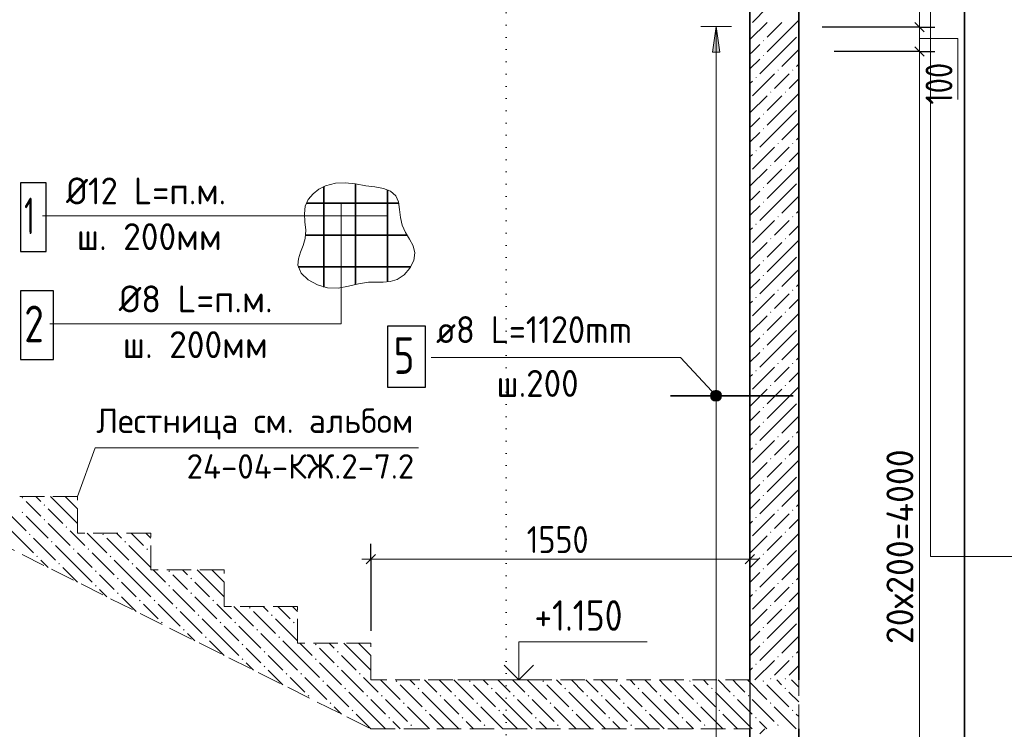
# Model space of a CAD drawing. Header units: millimetres. Extents: x 0 to 50400, y 0 to 35640.
# Tile 4 of 20: x 15330 to 24994, y 6207 to 13173. Entities that reach past the tile are written whole.
import ezdxf

# ---------------------------------------------------------------- set-up
doc = ezdxf.new("R2010")
doc.units = ezdxf.units.MM
for name, pattern in [('______2', [324, 240, -84]), ('______5', [1320, 960, -120, 120, -120]), ('______9', [120, 0, -120])]:
    doc.linetypes.add(name, pattern=pattern)
for name, color, linetype, lineweight in [('Standard', 7, 'Continuous', 25), ('Высотные отметки', 7, 'Continuous', 25), ('ЖБ Лестница', 52, 'Continuous', 25), ('ЖБ Стена верхний уровень', 7, 'Continuous', 35), ('Общий02', 7, 'Continuous', 18), ('Позиционная метка линия выноска', 7, 'Continuous', 13), ('Позиционная метка номер позиции', 7, 'Continuous', 13), ('Сечения символ', 7, 'Continuous', 25)]:
    doc.layers.add(name, color=color, linetype=linetype, lineweight=lineweight)
doc.layers.add('Оси', color=7, linetype='______5', true_color=0x656565)
doc.layers.add('Стена ДОП П-обр. неравн', color=7, linetype='Continuous', true_color=0xa0a0a0)
doc.layers.add('Размерная выноска', color=7, linetype='Continuous')
doc.styles.add('ISOCPEUR', font='txt')

msp = doc.modelspace()

# ---------------------------------------------------------------- hatches: boundary and pattern name
at = {"layer": 'ЖБ Лестница', "linetype": 'Continuous', "lineweight": 18, "transparency": 33554687}
for points in [[(15348.6, 8480.4), (15356.4, 8488.2), (15364.2, 8480.4), (15356.4, 8472.6)], [(15564.6, 8408.4), (15572.4, 8416.2), (15580.2, 8408.4), (15572.4, 8400.6)], [(15348.6, 8336.4), (15356.4, 8344.2), (15364.2, 8336.4), (15356.4, 8328.6)], [(15564.6, 8264.4), (15572.4, 8272.2), (15580.2, 8264.4), (15572.4, 8256.6)], [(15420.6, 8120.4), (15428.4, 8128.2), (15436.2, 8120.4), (15428.4, 8112.6)], [(15780.6, 8192.4), (15788.4, 8200.2), (15796.2, 8192.4), (15788.4, 8184.6)], [(16140.6, 8120.4), (16148.4, 8128.2), (16156.2, 8120.4), (16148.4, 8112.6)], [(15636.6, 8048.4), (15644.4, 8056.2), (15652.2, 8048.4), (15644.4, 8040.6)], [(16356.6, 8048.4), (16364.4, 8056.2), (16372.2, 8048.4), (16364.4, 8040.6)], [(15852.6, 7976.4), (15860.4, 7984.2), (15868.2, 7976.4), (15860.4, 7968.6)], [(15996.6, 7976.4), (16004.4, 7984.2), (16012.2, 7976.4), (16004.4, 7968.6)], [(16572.6, 7976.4), (16580.4, 7984.2), (16588.2, 7976.4), (16580.4, 7968.6)], [(15492.6, 7904.4), (15500.4, 7912.2), (15508.2, 7904.4), (15500.4, 7896.6)], [(15708.6, 7832.4), (15716.4, 7840.2), (15724.2, 7832.4), (15716.4, 7824.6)], [(16212.6, 7904.4), (16220.4, 7912.2), (16228.2, 7904.4), (16220.4, 7896.6)], [(16428.6, 7832.4), (16436.4, 7840.2), (16444.2, 7832.4), (16436.4, 7824.6)], [(16068.6, 7760.4), (16076.4, 7768.2), (16084.2, 7760.4), (16076.4, 7752.6)], [(16788.6, 7760.4), (16796.4, 7768.2), (16804.2, 7760.4), (16796.4, 7752.6)], [(16284.6, 7688.4), (16292.4, 7696.2), (16300.2, 7688.4), (16292.4, 7680.6)], [(17004.6, 7688.4), (17012.4, 7696.2), (17020.2, 7688.4), (17012.4, 7680.6)], [(16068.6, 7616.4), (16076.4, 7624.2), (16084.2, 7616.4), (16076.4, 7608.6)], [(16284.6, 7544.4), (16292.4, 7552.2), (16300.2, 7544.4), (16292.4, 7536.6)], [(16788.6, 7616.4), (16796.4, 7624.2), (16804.2, 7616.4), (16796.4, 7608.6)], [(17004.6, 7544.4), (17012.4, 7552.2), (17020.2, 7544.4), (17012.4, 7536.6)], [(16500.6, 7472.4), (16508.4, 7480.2), (16516.2, 7472.4), (16508.4, 7464.6)], [(16644.6, 7472.4), (16652.4, 7480.2), (16660.2, 7472.4), (16652.4, 7464.6)], [(17220.6, 7472.4), (17228.4, 7480.2), (17236.2, 7472.4), (17228.4, 7464.6)], [(16860.6, 7400.4), (16868.4, 7408.2), (16876.2, 7400.4), (16868.4, 7392.6)], [(17580.6, 7400.4), (17588.4, 7408.2), (17596.2, 7400.4), (17588.4, 7392.6)], [(16716.6, 7256.4), (16724.4, 7264.2), (16732.2, 7256.4), (16724.4, 7248.6)], [(17076.6, 7328.4), (17084.4, 7336.2), (17092.2, 7328.4), (17084.4, 7320.6)], [(17292.6, 7256.4), (17300.4, 7264.2), (17308.2, 7256.4), (17300.4, 7248.6)], [(17436.6, 7256.4), (17444.4, 7264.2), (17452.2, 7256.4), (17444.4, 7248.6)], [(17796.6, 7328.4), (17804.4, 7336.2), (17812.2, 7328.4), (17804.4, 7320.6)], [(18012.6, 7256.4), (18020.4, 7264.2), (18028.2, 7256.4), (18020.4, 7248.6)], [(16932.6, 7184.4), (16940.4, 7192.2), (16948.2, 7184.4), (16940.4, 7176.6)], [(17652.6, 7184.4), (17660.4, 7192.2), (17668.2, 7184.4), (17660.4, 7176.6)], [(17148.6, 7112.4), (17156.4, 7120.2), (17164.2, 7112.4), (17156.4, 7104.6)], [(17868.6, 7112.4), (17876.4, 7120.2), (17884.2, 7112.4), (17876.4, 7104.6)], [(17508.6, 7040.4), (17516.4, 7048.2), (17524.2, 7040.4), (17516.4, 7032.6)], [(17724.6, 6968.4), (17732.4, 6976.2), (17740.2, 6968.4), (17732.4, 6960.6)], [(18228.6, 7040.4), (18236.4, 7048.2), (18244.2, 7040.4), (18236.4, 7032.6)], [(18444.6, 6968.4), (18452.4, 6976.2), (18460.2, 6968.4), (18452.4, 6960.6)], [(17508.6, 6896.4), (17516.4, 6904.2), (17524.2, 6896.4), (17516.4, 6888.6)], [(18228.6, 6896.4), (18236.4, 6904.2), (18244.2, 6896.4), (18236.4, 6888.6)], [(17724.6, 6824.4), (17732.4, 6832.2), (17740.2, 6824.4), (17732.4, 6816.6)], [(18444.6, 6824.4), (18452.4, 6832.2), (18460.2, 6824.4), (18452.4, 6816.6)], [(17940.6, 6752.4), (17948.4, 6760.2), (17956.2, 6752.4), (17948.4, 6744.6)], [(18084.6, 6752.4), (18092.4, 6760.2), (18100.2, 6752.4), (18092.4, 6744.6)], [(18300.6, 6680.4), (18308.4, 6688.2), (18316.2, 6680.4), (18308.4, 6672.6)], [(18660.6, 6752.4), (18668.4, 6760.2), (18676.2, 6752.4), (18668.4, 6744.6)], [(19020.6, 6680.4), (19028.4, 6688.2), (19036.2, 6680.4), (19028.4, 6672.6)], [(19740.6, 6680.4), (19748.4, 6688.2), (19756.2, 6680.4), (19748.4, 6672.6)], [(20460.6, 6680.4), (20468.4, 6688.2), (20476.2, 6680.4), (20468.4, 6672.6)], [(21180.6, 6680.4), (21188.4, 6688.2), (21196.2, 6680.4), (21188.4, 6672.6)], [(21900.6, 6680.4), (21908.4, 6688.2), (21916.2, 6680.4), (21908.4, 6672.6)], [(22620.6, 6680.4), (22628.4, 6688.2), (22636.2, 6680.4), (22628.4, 6672.6)], [(18516.6, 6608.4), (18524.4, 6616.2), (18532.2, 6608.4), (18524.4, 6600.6)], [(19236.6, 6608.4), (19244.4, 6616.2), (19252.2, 6608.4), (19244.4, 6600.6)], [(19956.6, 6608.4), (19964.4, 6616.2), (19972.2, 6608.4), (19964.4, 6600.6)], [(20676.6, 6608.4), (20684.4, 6616.2), (20692.2, 6608.4), (20684.4, 6600.6)], [(21396.6, 6608.4), (21404.4, 6616.2), (21412.2, 6608.4), (21404.4, 6600.6)], [(22116.6, 6608.4), (22124.4, 6616.2), (22132.2, 6608.4), (22124.4, 6600.6)], [(22836.6, 6608.4), (22844.4, 6616.2), (22852.2, 6608.4), (22844.4, 6600.6)], [(18156.6, 6536.4), (18164.4, 6544.2), (18172.2, 6536.4), (18164.4, 6528.6)], [(18732.6, 6536.4), (18740.4, 6544.2), (18748.2, 6536.4), (18740.4, 6528.6)], [(18876.6, 6536.4), (18884.4, 6544.2), (18892.2, 6536.4), (18884.4, 6528.6)], [(19452.6, 6536.4), (19460.4, 6544.2), (19468.2, 6536.4), (19460.4, 6528.6)], [(19596.6, 6536.4), (19604.4, 6544.2), (19612.2, 6536.4), (19604.4, 6528.6)], [(20172.6, 6536.4), (20180.4, 6544.2), (20188.2, 6536.4), (20180.4, 6528.6)], [(20316.6, 6536.4), (20324.4, 6544.2), (20332.2, 6536.4), (20324.4, 6528.6)], [(20892.6, 6536.4), (20900.4, 6544.2), (20908.2, 6536.4), (20900.4, 6528.6)], [(21036.6, 6536.4), (21044.4, 6544.2), (21052.2, 6536.4), (21044.4, 6528.6)], [(21612.6, 6536.4), (21620.4, 6544.2), (21628.2, 6536.4), (21620.4, 6528.6)], [(21756.6, 6536.4), (21764.4, 6544.2), (21772.2, 6536.4), (21764.4, 6528.6)], [(22332.6, 6536.4), (22340.4, 6544.2), (22348.2, 6536.4), (22340.4, 6528.6)], [(22476.6, 6536.4), (22484.4, 6544.2), (22492.2, 6536.4), (22484.4, 6528.6)], [(18372.6, 6464.4), (18380.4, 6472.2), (18388.2, 6464.4), (18380.4, 6456.6)], [(18588.6, 6392.4), (18596.4, 6400.2), (18604.2, 6392.4), (18596.4, 6384.6)], [(19092.6, 6464.4), (19100.4, 6472.2), (19108.2, 6464.4), (19100.4, 6456.6)], [(19308.6, 6392.4), (19316.4, 6400.2), (19324.2, 6392.4), (19316.4, 6384.6)], [(19812.6, 6464.4), (19820.4, 6472.2), (19828.2, 6464.4), (19820.4, 6456.6)], [(20028.6, 6392.4), (20036.4, 6400.2), (20044.2, 6392.4), (20036.4, 6384.6)], [(20532.6, 6464.4), (20540.4, 6472.2), (20548.2, 6464.4), (20540.4, 6456.6)], [(20748.6, 6392.4), (20756.4, 6400.2), (20764.2, 6392.4), (20756.4, 6384.6)], [(21252.6, 6464.4), (21260.4, 6472.2), (21268.2, 6464.4), (21260.4, 6456.6)], [(21468.6, 6392.4), (21476.4, 6400.2), (21484.2, 6392.4), (21476.4, 6384.6)], [(21972.6, 6464.4), (21980.4, 6472.2), (21988.2, 6464.4), (21980.4, 6456.6)], [(22188.6, 6392.4), (22196.4, 6400.2), (22204.2, 6392.4), (22196.4, 6384.6)], [(22692.6, 6464.4), (22700.4, 6472.2), (22708.2, 6464.4), (22700.4, 6456.6)], [(22908.6, 6392.4), (22916.4, 6400.2), (22924.2, 6392.4), (22916.4, 6384.6)], [(18948.6, 6320.4), (18956.4, 6328.2), (18964.2, 6320.4), (18956.4, 6312.6)], [(19668.6, 6320.4), (19676.4, 6328.2), (19684.2, 6320.4), (19676.4, 6312.6)], [(20388.6, 6320.4), (20396.4, 6328.2), (20404.2, 6320.4), (20396.4, 6312.6)], [(21108.6, 6320.4), (21116.4, 6328.2), (21124.2, 6320.4), (21116.4, 6312.6)], [(21828.6, 6320.4), (21836.4, 6328.2), (21844.2, 6320.4), (21836.4, 6312.6)], [(22548.6, 6320.4), (22556.4, 6328.2), (22564.2, 6320.4), (22556.4, 6312.6)], [(19164.6, 6248.4), (19172.4, 6256.2), (19180.2, 6248.4), (19172.4, 6240.6)], [(19884.6, 6248.4), (19892.4, 6256.2), (19900.2, 6248.4), (19892.4, 6240.6)], [(20604.6, 6248.4), (20612.4, 6256.2), (20620.2, 6248.4), (20612.4, 6240.6)], [(21324.6, 6248.4), (21332.4, 6256.2), (21340.2, 6248.4), (21332.4, 6240.6)], [(22044.6, 6248.4), (22052.4, 6256.2), (22060.2, 6248.4), (22052.4, 6240.6)], [(22764.6, 6248.4), (22772.4, 6256.2), (22780.2, 6248.4), (22772.4, 6240.6)]]:
    msp.add_hatch(color=7, dxfattribs=at).paths.add_polyline_path(points, flags=16)
at = {"layer": 'ЖБ Стена верхний уровень', "linetype": 'Continuous', "lineweight": 18, "transparency": 33554687}
for points in [[(22623.4, 12966.8), (22629.4, 12972.8), (22635.4, 12966.8), (22629.4, 12960.8)], [(22623.4, 12822.8), (22629.4, 12828.8), (22635.4, 12822.8), (22629.4, 12816.8)], [(22767.4, 12678.8), (22773.4, 12684.8), (22779.4, 12678.8), (22773.4, 12672.8)], [(22911.4, 12678.8), (22917.4, 12684.8), (22923.4, 12678.8), (22917.4, 12672.8)], [(22551.4, 12606.8), (22557.4, 12612.8), (22563.4, 12606.8), (22557.4, 12600.8)], [(22695.4, 12462.8), (22701.4, 12468.8), (22707.4, 12462.8), (22701.4, 12456.8)], [(22839.4, 12462.8), (22845.4, 12468.8), (22851.4, 12462.8), (22845.4, 12456.8)], [(22623.4, 12246.8), (22629.4, 12252.8), (22635.4, 12246.8), (22629.4, 12240.8)], [(22623.4, 12102.8), (22629.4, 12108.8), (22635.4, 12102.8), (22629.4, 12096.8)], [(22551.4, 11886.8), (22557.4, 11892.8), (22563.4, 11886.8), (22557.4, 11880.8)], [(22767.4, 11958.8), (22773.4, 11964.8), (22779.4, 11958.8), (22773.4, 11952.8)], [(22911.4, 11958.8), (22917.4, 11964.8), (22923.4, 11958.8), (22917.4, 11952.8)], [(22695.4, 11742.8), (22701.4, 11748.8), (22707.4, 11742.8), (22701.4, 11736.8)], [(22839.4, 11742.8), (22845.4, 11748.8), (22851.4, 11742.8), (22845.4, 11736.8)], [(22623.4, 11526.8), (22629.4, 11532.8), (22635.4, 11526.8), (22629.4, 11520.8)], [(22623.4, 11382.8), (22629.4, 11388.8), (22635.4, 11382.8), (22629.4, 11376.8)], [(22767.4, 11238.8), (22773.4, 11244.8), (22779.4, 11238.8), (22773.4, 11232.8)], [(22911.4, 11238.8), (22917.4, 11244.8), (22923.4, 11238.8), (22917.4, 11232.8)], [(22551.4, 11166.8), (22557.4, 11172.8), (22563.4, 11166.8), (22557.4, 11160.8)], [(22695.4, 11022.8), (22701.4, 11028.8), (22707.4, 11022.8), (22701.4, 11016.8)], [(22839.4, 11022.8), (22845.4, 11028.8), (22851.4, 11022.8), (22845.4, 11016.8)], [(22623.4, 10806.8), (22629.4, 10812.8), (22635.4, 10806.8), (22629.4, 10800.8)], [(22623.4, 10662.8), (22629.4, 10668.8), (22635.4, 10662.8), (22629.4, 10656.8)], [(22551.4, 10446.8), (22557.4, 10452.8), (22563.4, 10446.8), (22557.4, 10440.8)], [(22767.4, 10518.8), (22773.4, 10524.8), (22779.4, 10518.8), (22773.4, 10512.8)], [(22911.4, 10518.8), (22917.4, 10524.8), (22923.4, 10518.8), (22917.4, 10512.8)], [(22695.4, 10302.8), (22701.4, 10308.8), (22707.4, 10302.8), (22701.4, 10296.8)], [(22839.4, 10302.8), (22845.4, 10308.8), (22851.4, 10302.8), (22845.4, 10296.8)], [(22623.4, 10086.8), (22629.4, 10092.8), (22635.4, 10086.8), (22629.4, 10080.8)], [(22623.4, 9942.8), (22629.4, 9948.8), (22635.4, 9942.8), (22629.4, 9936.8)], [(22767.4, 9798.8), (22773.4, 9804.8), (22779.4, 9798.8), (22773.4, 9792.8)], [(22911.4, 9798.8), (22917.4, 9804.8), (22923.4, 9798.8), (22917.4, 9792.8)], [(22551.4, 9726.8), (22557.4, 9732.8), (22563.4, 9726.8), (22557.4, 9720.8)], [(22695.4, 9582.8), (22701.4, 9588.8), (22707.4, 9582.8), (22701.4, 9576.8)], [(22839.4, 9582.8), (22845.4, 9588.8), (22851.4, 9582.8), (22845.4, 9576.8)], [(22623.4, 9366.8), (22629.4, 9372.8), (22635.4, 9366.8), (22629.4, 9360.8)], [(22623.4, 9222.8), (22629.4, 9228.8), (22635.4, 9222.8), (22629.4, 9216.8)], [(22551.4, 9006.8), (22557.4, 9012.8), (22563.4, 9006.8), (22557.4, 9000.8)], [(22767.4, 9078.8), (22773.4, 9084.8), (22779.4, 9078.8), (22773.4, 9072.8)], [(22911.4, 9078.8), (22917.4, 9084.8), (22923.4, 9078.8), (22917.4, 9072.8)], [(22695.4, 8862.8), (22701.4, 8868.8), (22707.4, 8862.8), (22701.4, 8856.8)], [(22839.4, 8862.8), (22845.4, 8868.8), (22851.4, 8862.8), (22845.4, 8856.8)], [(22623.4, 8646.8), (22629.4, 8652.8), (22635.4, 8646.8), (22629.4, 8640.8)], [(22623.4, 8502.8), (22629.4, 8508.8), (22635.4, 8502.8), (22629.4, 8496.8)], [(22767.4, 8358.8), (22773.4, 8364.8), (22779.4, 8358.8), (22773.4, 8352.8)], [(22911.4, 8358.8), (22917.4, 8364.8), (22923.4, 8358.8), (22917.4, 8352.8)], [(22551.4, 8286.8), (22557.4, 8292.8), (22563.4, 8286.8), (22557.4, 8280.8)], [(22695.4, 8142.8), (22701.4, 8148.8), (22707.4, 8142.8), (22701.4, 8136.8)], [(22839.4, 8142.8), (22845.4, 8148.8), (22851.4, 8142.8), (22845.4, 8136.8)], [(22623.4, 7926.8), (22629.4, 7932.8), (22635.4, 7926.8), (22629.4, 7920.8)], [(22623.4, 7782.8), (22629.4, 7788.8), (22635.4, 7782.8), (22629.4, 7776.8)], [(22767.4, 7638.8), (22773.4, 7644.8), (22779.4, 7638.8), (22773.4, 7632.8)], [(22911.4, 7638.8), (22917.4, 7644.8), (22923.4, 7638.8), (22917.4, 7632.8)], [(22551.4, 7566.8), (22557.4, 7572.8), (22563.4, 7566.8), (22557.4, 7560.8)], [(22695.4, 7422.8), (22701.4, 7428.8), (22707.4, 7422.8), (22701.4, 7416.8)], [(22839.4, 7422.8), (22845.4, 7428.8), (22851.4, 7422.8), (22845.4, 7416.8)], [(22623.4, 7206.8), (22629.4, 7212.8), (22635.4, 7206.8), (22629.4, 7200.8)], [(22623.4, 7062.8), (22629.4, 7068.8), (22635.4, 7062.8), (22629.4, 7056.8)], [(22767.4, 6918.8), (22773.4, 6924.8), (22779.4, 6918.8), (22773.4, 6912.8)], [(22911.4, 6918.8), (22917.4, 6924.8), (22923.4, 6918.8), (22917.4, 6912.8)], [(22551.4, 6846.8), (22557.4, 6852.8), (22563.4, 6846.8), (22557.4, 6840.8)], [(22695.4, 6702.8), (22701.4, 6708.8), (22707.4, 6702.8), (22701.4, 6696.8)], [(22839.4, 6702.8), (22845.4, 6708.8), (22851.4, 6702.8), (22845.4, 6696.8)]]:
    msp.add_hatch(color=7, dxfattribs=at).paths.add_polyline_path(points, flags=16)
at = {"layer": 'Общий02', "linetype": 'Continuous', "lineweight": 13, "transparency": 33554687}
msp.add_hatch(color=7, dxfattribs=at).paths.add_polyline_path([(22129, 12853.2), (22165, 13105.2), (22201, 12853.2)], flags=16)
at = {"layer": 'Позиционная метка линия выноска', "linetype": 'Continuous', "lineweight": 13, "transparency": 33554687}
for points in [[(22153.2, 9533.6), (22113.6, 9496.9), (22112.6, 9469.5)], [(22153.2, 9533.6), (22112.6, 9469.5), (22180.7, 9532.6)], [(22180.7, 9532.6), (22112.6, 9469.5), (22125.4, 9444.5)], [(22113.6, 9496.9), (22153.2, 9533.6), (22128.3, 9520.8)], [(22180.7, 9532.6), (22125.4, 9444.5), (22204.6, 9517.9)], [(22204.6, 9517.9), (22125.4, 9444.5), (22149.3, 9429.8)], [(22204.6, 9517.9), (22149.3, 9429.8), (22217.4, 9492.9)], [(22217.4, 9492.9), (22149.3, 9429.8), (22176.7, 9428.8)], [(22217.4, 9492.9), (22176.7, 9428.8), (22216.4, 9465.5)], [(22216.4, 9465.5), (22176.7, 9428.8), (22201.7, 9441.6)]]:
    msp.add_hatch(color=7, dxfattribs=at).paths.add_polyline_path(points)

# ---------------------------------------------------------------- linework, layer by layer
at = {"layer": 'Standard', "color": 7, "linetype": 'Continuous', "lineweight": 25, "transparency": 33554687}
for p, q in [((24116.3, 13145.4), (24206.3, 13055.4)), ((24116.3, 12905.4), (24206.3, 12815.4)), ((18731.4, 7832.8), (18821.4, 7922.8)), ((22451.4, 7832.8), (22541.4, 7922.8))]:
    msp.add_line(p, q, dxfattribs=at)
at = {"layer": 'Standard', "color": 7, "linetype": 'Continuous', "lineweight": -3, "transparency": 33554687}
for p, q in [((24161.3, 13100.4), (24011.3, 13100.4)), ((24161.3, 13100.4), (24311.3, 13100.4)), ((24161.3, 12860.4), (24011.3, 12860.4)), ((24161.3, 12860.4), (24311.3, 12860.4)), ((18776.4, 7877.8), (18776.4, 8027.8)), ((22496.4, 7877.8), (22496.4, 8027.8)), ((18776.4, 7877.8), (18776.4, 7727.8)), ((18776.4, 7877.8), (18776.4, 7172.4)), ((22496.4, 7877.8), (22496.4, 7727.8)), ((22496.4, 7877.8), (22496.4, 6812.4))]:
    msp.add_line(p, q, dxfattribs=at)
at = {"layer": 'Standard', "color": 7, "linetype": 'Continuous', "lineweight": 13, "transparency": 33554687}
for p, q in [((24161.3, 12860.4), (24161.3, 3260.4)), ((18776.4, 7877.8), (18686.4, 7877.8)), ((18776.4, 7877.8), (22496.4, 7877.8)), ((22496.4, 7877.8), (22586.4, 7877.8))]:
    msp.add_line(p, q, dxfattribs=at)
for points in [[(39971.8, 16873.3), (24269.4, 16873.3), (24269.4, 7904.7), (39971.8, 7904.7), (39971.8, 16873.3)], [(24161.3, 13292.4), (24161.3, 13245.4), (24161.3, 13245.4), (24161.3, 13100.4)], [(24161.3, 13100.4), (24161.3, 13083.9), (24161.3, 13083.9), (24161.3, 12860.4)]]:
    msp.add_lwpolyline(points, dxfattribs=at)
at = {"layer": 'Standard', "color": 254, "linetype": 'Continuous', "lineweight": 35, "true_color": 0xc4c4ff, "transparency": 33554687}
msp.add_lwpolyline([(6237.4, 2315.1), (24602.7, 2315.1), (24602.7, 15036), (6237.4, 15036), (6237.4, 2315.1)], dxfattribs=at)
at = {"layer": 'Standard', "color": 7, "linetype": 'Continuous', "lineweight": -3, "transparency": 33554687}
for points in [[(24161.3, 13100.4), (24140.9, 13100.4), (24140.9, 13100.4), (24140.9, 13100.4), (24140.9, 13100.4), (23205.6, 13100.4)], [(24161.3, 12860.4), (24140.9, 12860.4), (24140.9, 12860.4), (24140.9, 12860.4), (24140.9, 12860.4), (23325.6, 12860.4)]]:
    msp.add_lwpolyline(points, dxfattribs=at)
at = {"layer": 'Высотные отметки', "color": 7, "linetype": 'Continuous', "lineweight": 35, "transparency": 33554687}
for q in [(20083.7, 6837.8), (20083.7, 6837.8), (20374.5, 6837.8), (20374.5, 6837.8)]:
    msp.add_line((20229.1, 6692.4), q, dxfattribs=at)
at = {"layer": 'Высотные отметки', "color": 7, "linetype": 'Continuous', "lineweight": 13, "transparency": 33554687}
msp.add_line((19629.1, 6692.4), (20529.1, 6692.4), dxfattribs=at)
msp.add_line((19629.1, 6692.4), (20529.1, 6692.4), dxfattribs=at)
msp.add_lwpolyline([(20229.1, 6692.4), (20229.1, 7064.5), (21489.1, 7064.5)], dxfattribs=at)
msp.add_lwpolyline([(20229.1, 6692.4), (20229.1, 7064.5), (21489.1, 7064.5)], dxfattribs=at)
at = {"layer": 'ЖБ Лестница', "color": 7, "linetype": '______2', "lineweight": 13, "transparency": 33554687}
for p, q in [((10136.4, 10532.4), (18776.4, 6212.4)), ((15896.4, 8492.4), (15176.4, 8492.4)), ((15896.4, 8132.4), (15896.4, 8492.4)), ((16616.4, 8132.4), (15896.4, 8132.4)), ((16616.4, 7772.4), (16616.4, 8132.4)), ((17336.4, 7772.4), (16616.4, 7772.4)), ((17336.4, 7412.4), (17336.4, 7772.4)), ((18056.4, 7412.4), (17336.4, 7412.4)), ((18056.4, 7052.4), (18056.4, 7412.4)), ((18776.4, 7052.4), (18056.4, 7052.4)), ((18776.4, 6692.4), (18776.4, 7052.4)), ((22496.4, 6692.4), (18776.4, 6692.4)), ((22976.4, 6212.4), (22976.4, 6692.4)), ((18776.4, 6212.4), (22496.4, 6212.4))]:
    msp.add_line(p, q, dxfattribs=at)
at = {"layer": 'ЖБ Лестница', "color": 9, "linetype": 'Continuous', "lineweight": 18, "true_color": 0xc7c7c7, "transparency": 33554687}
for p, q in [((15464.4, 8372.4), (15392.4, 8444.4)), ((15488.3, 8492.4), (15536.4, 8444.4)), ((15752.4, 8372.4), (15632.4, 8492.4)), ((15776.4, 8492.4), (15896.4, 8372.4)), ((15176.4, 8372.4), (15392.4, 8156.4)), ((15536.4, 8300.4), (15464.4, 8372.4)), ((15608.4, 8372.4), (15752.4, 8228.4)), ((15752.4, 8372.4), (15896.4, 8228.4)), ((15896.4, 8372.4), (15896.4, 8372.4)), ((15392.4, 8300.4), (15608.4, 8084.4)), ((15608.4, 8228.4), (15824.4, 8012.4)), ((15248.4, 8156.4), (15464.4, 7940.4)), ((15896.4, 8084.4), (15824.4, 8156.4)), ((15992.4, 8132.4), (16184.4, 7940.4)), ((16280.4, 8132.4), (16328.4, 8084.4)), ((16424.4, 8132.4), (16544.4, 8012.4)), ((16616.4, 8084.4), (16568.3, 8132.4)), ((15464.4, 8084.4), (15680.4, 7868.4)), ((15968.4, 8012.4), (15896.4, 8084.4)), ((16184.4, 8084.4), (16400.4, 7868.4)), ((16616.4, 8084.4), (16616.4, 8084.4)), ((15896.4, 7796.4), (15680.4, 8012.4)), ((15896.4, 7940.4), (16040.4, 7796.4)), ((16040.4, 7940.4), (16256.4, 7724.4)), ((16616.4, 7796.4), (16400.4, 8012.4)), ((16616.4, 7940.4), (16616.4, 7940.4)), ((15608.4, 7796.4), (15536.4, 7868.4)), ((16472.4, 7652.4), (16256.4, 7868.4)), ((15752.4, 7796.4), (15896.4, 7652.4)), ((15896.4, 7796.4), (16040.4, 7652.4)), ((16472.4, 7796.4), (16616.4, 7652.4)), ((16616.4, 7796.4), (16616.4, 7796.4)), ((16640.3, 7772.4), (16760.4, 7652.4)), ((16928.3, 7772.4), (16976.4, 7724.4)), ((17192.4, 7652.4), (17072.4, 7772.4)), ((17216.4, 7772.4), (17336.4, 7652.4)), ((15896.4, 7652.4), (15896.4, 7652.4)), ((16184.4, 7652.4), (16112.4, 7724.4)), ((16256.4, 7580.4), (16184.4, 7652.4)), ((16328.4, 7652.4), (16472.4, 7508.4)), ((16472.4, 7652.4), (16616.4, 7508.4)), ((16616.4, 7652.4), (16832.4, 7436.4)), ((16904.4, 7652.4), (16832.4, 7724.4)), ((16976.4, 7580.4), (16904.4, 7652.4)), ((17048.4, 7652.4), (17192.4, 7508.4)), ((17192.4, 7652.4), (17336.4, 7508.4)), ((17336.4, 7652.4), (17336.4, 7652.4)), ((16112.4, 7580.4), (16184.4, 7508.4)), ((16832.4, 7580.4), (17048.4, 7364.4)), ((16328.4, 7508.4), (16472.4, 7364.4)), ((17048.4, 7508.4), (17264.4, 7292.4)), ((16616.4, 7364.4), (16544.4, 7436.4)), ((16688.4, 7292.4), (16616.4, 7364.4)), ((16688.4, 7436.4), (16904.4, 7220.4)), ((16904.4, 7364.4), (17120.4, 7148.4)), ((17336.4, 7364.4), (17264.4, 7436.4)), ((17408.4, 7292.4), (17336.4, 7364.4)), ((17432.4, 7412.4), (17624.4, 7220.4)), ((17624.4, 7364.4), (17840.4, 7148.4)), ((17720.4, 7412.4), (17768.4, 7364.4)), ((17864.4, 7412.4), (17984.4, 7292.4)), ((18056.4, 7364.4), (18008.3, 7412.4)), ((18056.4, 7364.4), (18056.4, 7364.4)), ((17336.4, 7076.4), (17120.4, 7292.4)), ((18056.4, 7076.4), (17840.4, 7292.4)), ((17336.4, 7220.4), (17480.4, 7076.4)), ((17480.4, 7220.4), (17696.4, 7004.4)), ((18056.4, 7220.4), (18056.4, 7220.4)), ((17048.4, 7076.4), (16976.4, 7148.4)), ((17192.4, 7076.4), (17336.4, 6932.4)), ((17336.4, 7076.4), (17480.4, 6932.4)), ((17912.4, 6932.4), (17696.4, 7148.4)), ((17912.4, 7076.4), (18056.4, 6932.4)), ((18056.4, 7076.4), (18056.4, 7076.4)), ((17624.4, 6932.4), (17552.4, 7004.4)), ((18080.3, 7052.4), (18200.4, 6932.4)), ((18344.4, 6932.4), (18272.4, 7004.4)), ((18368.3, 7052.4), (18416.4, 7004.4)), ((18632.4, 6932.4), (18512.4, 7052.4)), ((18656.4, 7052.4), (18776.4, 6932.4)), ((17336.4, 6932.4), (17336.4, 6932.4)), ((17696.4, 6860.4), (17624.4, 6932.4)), ((17768.4, 6932.4), (17912.4, 6788.4)), ((17912.4, 6932.4), (18056.4, 6788.4)), ((18056.4, 6932.4), (18272.4, 6716.4)), ((18416.4, 6860.4), (18344.4, 6932.4)), ((18488.4, 6932.4), (18632.4, 6788.4)), ((18632.4, 6932.4), (18776.4, 6788.4)), ((18776.4, 6932.4), (18776.4, 6932.4)), ((17552.4, 6860.4), (17624.4, 6788.4)), ((17768.4, 6788.4), (17912.4, 6644.4)), ((18272.4, 6860.4), (18488.4, 6644.4)), ((18488.4, 6788.4), (18704.4, 6572.4)), ((18056.4, 6644.4), (17984.4, 6716.4)), ((18128.4, 6716.4), (18344.4, 6500.4)), ((18776.4, 6644.4), (18704.4, 6716.4)), ((18872.4, 6692.4), (19064.4, 6500.4)), ((19160.4, 6692.4), (19208.4, 6644.4)), ((19304.4, 6692.4), (19424.4, 6572.4)), ((19496.4, 6644.4), (19448.3, 6692.4)), ((19592.4, 6692.4), (19784.4, 6500.4)), ((19880.4, 6692.4), (19928.4, 6644.4)), ((20024.4, 6692.4), (20144.4, 6572.4)), ((20216.4, 6644.4), (20168.3, 6692.4)), ((20312.4, 6692.4), (20504.4, 6500.4)), ((20600.4, 6692.4), (20648.4, 6644.4)), ((20744.4, 6692.4), (20864.4, 6572.4)), ((20936.4, 6644.4), (20888.3, 6692.4)), ((21032.4, 6692.4), (21224.4, 6500.4)), ((21320.4, 6692.4), (21368.4, 6644.4)), ((21464.4, 6692.4), (21584.4, 6572.4)), ((21656.4, 6644.4), (21608.3, 6692.4)), ((21752.4, 6692.4), (21944.4, 6500.4)), ((22040.4, 6692.4), (22088.4, 6644.4)), ((22184.4, 6692.4), (22304.4, 6572.4)), ((22376.4, 6644.4), (22328.3, 6692.4)), ((22472.4, 6692.4), (22664.4, 6500.4)), ((22760.4, 6692.4), (22808.4, 6644.4)), ((22904.4, 6692.4), (22976.4, 6620.4)), ((18128.4, 6572.4), (18056.4, 6644.4)), ((18344.4, 6644.4), (18560.4, 6428.4)), ((18776.4, 6356.4), (18560.4, 6572.4)), ((18848.4, 6572.4), (18776.4, 6644.4)), ((19064.4, 6644.4), (19280.4, 6428.4)), ((19496.4, 6356.4), (19280.4, 6572.4)), ((19568.4, 6572.4), (19496.4, 6644.4)), ((19784.4, 6644.4), (20000.4, 6428.4)), ((20216.4, 6356.4), (20000.4, 6572.4)), ((20288.4, 6572.4), (20216.4, 6644.4)), ((20504.4, 6644.4), (20720.4, 6428.4)), ((20936.4, 6356.4), (20720.4, 6572.4)), ((21008.4, 6572.4), (20936.4, 6644.4)), ((21224.4, 6644.4), (21440.4, 6428.4)), ((21656.4, 6356.4), (21440.4, 6572.4)), ((21728.4, 6572.4), (21656.4, 6644.4)), ((21944.4, 6644.4), (22160.4, 6428.4)), ((22376.4, 6356.4), (22160.4, 6572.4)), ((22448.4, 6572.4), (22376.4, 6644.4)), ((22664.4, 6644.4), (22880.4, 6428.4)), ((22976.4, 6476.4), (22880.4, 6572.4)), ((18776.4, 6500.4), (18920.4, 6356.4)), ((18920.4, 6500.4), (19136.4, 6284.4)), ((19496.4, 6500.4), (19640.4, 6356.4)), ((19640.4, 6500.4), (19856.4, 6284.4)), ((20216.4, 6500.4), (20360.4, 6356.4)), ((20360.4, 6500.4), (20576.4, 6284.4)), ((20936.4, 6500.4), (21080.4, 6356.4)), ((21080.4, 6500.4), (21296.4, 6284.4)), ((21656.4, 6500.4), (21800.4, 6356.4)), ((21800.4, 6500.4), (22016.4, 6284.4)), ((22376.4, 6500.4), (22520.4, 6356.4)), ((22520.4, 6500.4), (22736.4, 6284.4)), ((18488.4, 6356.4), (18416.4, 6428.4)), ((19352.4, 6212.4), (19136.4, 6428.4)), ((20072.4, 6212.4), (19856.4, 6428.4)), ((20792.4, 6212.4), (20576.4, 6428.4)), ((21512.4, 6212.4), (21296.4, 6428.4)), ((22232.4, 6212.4), (22016.4, 6428.4)), ((22952.4, 6212.4), (22736.4, 6428.4)), ((18776.4, 6356.4), (18920.4, 6212.4)), ((19064.4, 6212.4), (18992.4, 6284.4)), ((19352.4, 6356.4), (19496.4, 6212.4)), ((19496.4, 6356.4), (19640.4, 6212.4)), ((19784.4, 6212.4), (19712.4, 6284.4)), ((20072.4, 6356.4), (20216.4, 6212.4)), ((20216.4, 6356.4), (20360.4, 6212.4)), ((20504.4, 6212.4), (20432.4, 6284.4)), ((20792.4, 6356.4), (20936.4, 6212.4)), ((20936.4, 6356.4), (21080.4, 6212.4)), ((21224.4, 6212.4), (21152.4, 6284.4)), ((21512.4, 6356.4), (21656.4, 6212.4)), ((21656.4, 6356.4), (21800.4, 6212.4)), ((21944.4, 6212.4), (21872.4, 6284.4)), ((22232.4, 6356.4), (22376.4, 6212.4)), ((22376.4, 6356.4), (22520.4, 6212.4)), ((22664.4, 6212.4), (22592.4, 6284.4)), ((22952.4, 6356.4), (22976.4, 6332.4))]:
    msp.add_line(p, q, dxfattribs=at)
msp.add_lwpolyline([(18632.4, 6356.4), (18776.4, 6212.4), (18776.4, 6212.4)], dxfattribs=at)
at = {"layer": 'ЖБ Стена верхний уровень', "color": 7, "linetype": 'Continuous', "lineweight": 35, "transparency": 33554687}
for p, q in [((22496.4, 13292.4), (22496.4, 6692.4)), ((22976.4, 6692.4), (22976.4, 13292.4)), ((22496.4, 6212.4), (22496.4, 3068.4)), ((22976.4, 3068.4), (22976.4, 6212.4))]:
    msp.add_line(p, q, dxfattribs=at)
at = {"layer": 'ЖБ Стена верхний уровень', "color": 251, "linetype": 'Continuous', "lineweight": 18, "true_color": 0x494949, "transparency": 33554687}
for p, q in [((22666.9, 13292.4), (22521.4, 13146.8)), ((22665.4, 13146.8), (22496.4, 12977.8)), ((22809.4, 13146.8), (22665.4, 13002.8)), ((22809.4, 13002.8), (22976.4, 13169.8)), ((22809.4, 13002.8), (22665.4, 12858.8)), ((22953.4, 13002.8), (22809.4, 12858.8)), ((22496.4, 12833.8), (22521.4, 12858.8)), ((22521.4, 12858.8), (22593.4, 12930.8)), ((22809.4, 12858.8), (22593.4, 12642.8)), ((22953.4, 12858.8), (22809.4, 12714.8)), ((22953.4, 12858.8), (22976.4, 12881.8)), ((22593.4, 12786.8), (22496.4, 12689.8)), ((22976.4, 12737.8), (22953.4, 12714.8)), ((22521.4, 12570.8), (22496.4, 12545.8)), ((22737.4, 12642.8), (22521.4, 12426.8)), ((22737.4, 12498.8), (22809.4, 12570.8)), ((22809.4, 12570.8), (22881.4, 12642.8)), ((22976.4, 12593.8), (22881.4, 12498.8)), ((22665.4, 12426.8), (22496.4, 12257.8)), ((22809.4, 12426.8), (22665.4, 12282.8)), ((22809.4, 12282.8), (22976.4, 12449.8)), ((22809.4, 12282.8), (22665.4, 12138.8)), ((22953.4, 12282.8), (22809.4, 12138.8)), ((22521.4, 12138.8), (22593.4, 12210.8)), ((22496.4, 12113.8), (22521.4, 12138.8)), ((22809.4, 12138.8), (22593.4, 11922.8)), ((22953.4, 12138.8), (22809.4, 11994.8)), ((22953.4, 12138.8), (22976.4, 12161.8)), ((22593.4, 12066.8), (22496.4, 11969.8)), ((22976.4, 12017.8), (22953.4, 11994.8)), ((22737.4, 11922.8), (22521.4, 11706.8)), ((22809.4, 11850.8), (22881.4, 11922.8)), ((22521.4, 11850.8), (22496.4, 11825.8)), ((22737.4, 11778.8), (22809.4, 11850.8)), ((22976.4, 11873.8), (22881.4, 11778.8)), ((22665.4, 11706.8), (22496.4, 11537.8)), ((22809.4, 11706.8), (22665.4, 11562.8)), ((22809.4, 11562.8), (22976.4, 11729.8)), ((22809.4, 11562.8), (22665.4, 11418.8)), ((22953.4, 11562.8), (22809.4, 11418.8)), ((22496.4, 11393.8), (22521.4, 11418.8)), ((22521.4, 11418.8), (22593.4, 11490.8)), ((22809.4, 11418.8), (22593.4, 11202.8)), ((22953.4, 11418.8), (22809.4, 11274.8)), ((22953.4, 11418.8), (22976.4, 11441.8)), ((22593.4, 11346.8), (22496.4, 11249.8)), ((22976.4, 11297.8), (22953.4, 11274.8)), ((22521.4, 11130.8), (22496.4, 11105.8)), ((22737.4, 11202.8), (22521.4, 10986.8)), ((22737.4, 11058.8), (22809.4, 11130.8)), ((22809.4, 11130.8), (22881.4, 11202.8)), ((22976.4, 11153.8), (22881.4, 11058.8)), ((22665.4, 10986.8), (22496.4, 10817.8)), ((22809.4, 10986.8), (22665.4, 10842.8)), ((22809.4, 10842.8), (22976.4, 11009.8)), ((22809.4, 10842.8), (22665.4, 10698.8)), ((22953.4, 10842.8), (22809.4, 10698.8)), ((22521.4, 10698.8), (22593.4, 10770.8)), ((22496.4, 10673.8), (22521.4, 10698.8)), ((22809.4, 10698.8), (22593.4, 10482.8)), ((22953.4, 10698.8), (22809.4, 10554.8)), ((22953.4, 10698.8), (22976.4, 10721.8)), ((22593.4, 10626.8), (22496.4, 10529.8)), ((22976.4, 10577.8), (22953.4, 10554.8)), ((22737.4, 10482.8), (22521.4, 10266.8)), ((22809.4, 10410.8), (22881.4, 10482.8)), ((22521.4, 10410.8), (22496.4, 10385.8)), ((22737.4, 10338.8), (22809.4, 10410.8)), ((22976.4, 10433.8), (22881.4, 10338.8)), ((22665.4, 10266.8), (22496.4, 10097.8)), ((22809.4, 10266.8), (22665.4, 10122.8)), ((22809.4, 10122.8), (22976.4, 10289.8)), ((22809.4, 10122.8), (22665.4, 9978.8)), ((22953.4, 10122.8), (22809.4, 9978.8)), ((22496.4, 9953.8), (22521.4, 9978.8)), ((22521.4, 9978.8), (22593.4, 10050.8)), ((22809.4, 9978.8), (22593.4, 9762.8)), ((22953.4, 9978.8), (22809.4, 9834.8)), ((22953.4, 9978.8), (22976.4, 10001.8)), ((22593.4, 9906.8), (22496.4, 9809.8)), ((22737.4, 9762.8), (22521.4, 9546.8)), ((22809.4, 9690.8), (22881.4, 9762.8)), ((22976.4, 9857.8), (22953.4, 9834.8)), ((22521.4, 9690.8), (22496.4, 9665.8)), ((22737.4, 9618.8), (22809.4, 9690.8)), ((22976.4, 9713.8), (22881.4, 9618.8)), ((22809.4, 9402.8), (22976.4, 9569.8)), ((22665.4, 9546.8), (22496.4, 9377.8)), ((22809.4, 9546.8), (22665.4, 9402.8)), ((22809.4, 9402.8), (22665.4, 9258.8)), ((22953.4, 9402.8), (22809.4, 9258.8)), ((22521.4, 9258.8), (22593.4, 9330.8)), ((22953.4, 9258.8), (22976.4, 9281.8)), ((22496.4, 9233.8), (22521.4, 9258.8)), ((22593.4, 9186.8), (22496.4, 9089.8)), ((22809.4, 9258.8), (22593.4, 9042.8)), ((22953.4, 9258.8), (22809.4, 9114.8)), ((22976.4, 9137.8), (22953.4, 9114.8)), ((22737.4, 9042.8), (22521.4, 8826.8)), ((22809.4, 8970.8), (22881.4, 9042.8)), ((22976.4, 8993.8), (22881.4, 8898.8)), ((22521.4, 8970.8), (22496.4, 8945.8)), ((22737.4, 8898.8), (22809.4, 8970.8)), ((22665.4, 8826.8), (22496.4, 8657.8)), ((22809.4, 8826.8), (22665.4, 8682.8)), ((22809.4, 8682.8), (22976.4, 8849.8)), ((22521.4, 8538.8), (22593.4, 8610.8)), ((22809.4, 8682.8), (22665.4, 8538.8)), ((22953.4, 8682.8), (22809.4, 8538.8)), ((22496.4, 8513.8), (22521.4, 8538.8)), ((22809.4, 8538.8), (22593.4, 8322.8)), ((22953.4, 8538.8), (22809.4, 8394.8)), ((22953.4, 8538.8), (22976.4, 8561.8)), ((22593.4, 8466.8), (22496.4, 8369.8)), ((22976.4, 8417.8), (22953.4, 8394.8)), ((22737.4, 8322.8), (22521.4, 8106.8)), ((22809.4, 8250.8), (22881.4, 8322.8)), ((22521.4, 8250.8), (22496.4, 8225.8)), ((22737.4, 8178.8), (22809.4, 8250.8)), ((22976.4, 8273.8), (22881.4, 8178.8)), ((22809.4, 7962.8), (22976.4, 8129.8)), ((22665.4, 8106.8), (22496.4, 7937.8)), ((22809.4, 8106.8), (22665.4, 7962.8)), ((22809.4, 7962.8), (22665.4, 7818.8)), ((22953.4, 7962.8), (22809.4, 7818.8)), ((22521.4, 7818.8), (22593.4, 7890.8)), ((22953.4, 7818.8), (22976.4, 7841.8)), ((22496.4, 7793.8), (22521.4, 7818.8)), ((22593.4, 7746.8), (22496.4, 7649.8)), ((22809.4, 7818.8), (22593.4, 7602.8)), ((22953.4, 7818.8), (22809.4, 7674.8)), ((22976.4, 7697.8), (22953.4, 7674.8)), ((22737.4, 7602.8), (22521.4, 7386.8)), ((22809.4, 7530.8), (22881.4, 7602.8)), ((22976.4, 7553.8), (22881.4, 7458.8)), ((22521.4, 7530.8), (22496.4, 7505.8)), ((22737.4, 7458.8), (22809.4, 7530.8)), ((22665.4, 7386.8), (22496.4, 7217.8)), ((22809.4, 7386.8), (22665.4, 7242.8)), ((22809.4, 7242.8), (22976.4, 7409.8)), ((22521.4, 7098.8), (22593.4, 7170.8)), ((22809.4, 7242.8), (22665.4, 7098.8)), ((22953.4, 7242.8), (22809.4, 7098.8)), ((22496.4, 7073.8), (22521.4, 7098.8)), ((22809.4, 7098.8), (22593.4, 6882.8)), ((22953.4, 7098.8), (22809.4, 6954.8)), ((22953.4, 7098.8), (22976.4, 7121.8)), ((22593.4, 7026.8), (22496.4, 6929.8)), ((22976.4, 6977.8), (22953.4, 6954.8)), ((22737.4, 6882.8), (22546.9, 6692.4)), ((22809.4, 6810.8), (22881.4, 6882.8)), ((22521.4, 6810.8), (22496.4, 6785.8)), ((22737.4, 6738.8), (22809.4, 6810.8)), ((22976.4, 6833.8), (22881.4, 6738.8)), ((22498.9, 6212.4), (22496.4, 6209.8)), ((22642.9, 6212.4), (22593.4, 6162.8))]:
    msp.add_line(p, q, dxfattribs=at)
at = {"layer": 'Общий02', "color": 251, "linetype": 'Continuous', "lineweight": 13, "true_color": 0x494949, "transparency": 33554687}
for p, q in [((22315, 13105.2), (22015, 13105.2)), ((22129, 12853.2), (22165, 13105.2)), ((22165, 13105.2), (22165, 3260.4)), ((22165, 13105.2), (22165, 13105.2)), ((22165, 13105.2), (22165, 13105.2)), ((22165, 13105.2), (22165, 13105.2)), ((22165, 13105.2), (22201, 12853.2)), ((22201, 12853.2), (22129, 12853.2)), ((22165, 12853.2), (22165, 12835.2))]:
    msp.add_line(p, q, dxfattribs=at)
at = {"layer": 'Оси', "color": 8, "linetype": '______5', "lineweight": -3, "transparency": 33554687}
msp.add_line((22496.4, 14796), (22496.4, 1734.9), dxfattribs=at)
at = {"layer": 'Позиционная метка линия выноска', "color": 7, "linetype": 'Continuous', "lineweight": 13, "transparency": 33554687}
for p, q in [((22128.3, 9520.8), (22128.3, 9520.8)), ((22204.6, 9517.9), (22204.6, 9517.9)), ((22125.4, 9444.5), (22125.4, 9444.5)), ((22201.7, 9441.6), (22201.7, 9441.6))]:
    msp.add_line(p, q, dxfattribs=at)
msp.add_lwpolyline([(19368.2, 9857.9), (21816.2, 9857.9), (22165, 9481.2)], dxfattribs=at)
msp.add_circle((22165, 9481.2), 54, dxfattribs=at)
at = {"layer": 'Позиционная метка номер позиции', "color": 7, "linetype": 'Continuous', "lineweight": 35, "transparency": 33554687}
for p, q in [((18314.6, 11535.4), (18314.6, 10548.3)), ((18627.4, 11561), (18627.4, 10573.7)), ((18940.3, 11503.2), (18940.3, 10599.3)), ((18143.4, 11371.8), (19049.3, 11371.8)), ((18137.4, 11058.9), (19131.7, 11058.9)), ((18062.4, 10746.1), (19168.4, 10746.1))]:
    msp.add_line(p, q, dxfattribs=at)
at = {"layer": 'Позиционная метка номер позиции', "color": 7, "linetype": 'Continuous', "lineweight": 25, "transparency": 33554687}
for points in [[(15338.8, 10898.9), (15590.8, 10898.9), (15590.8, 11570.9), (15338.8, 11570.9), (15338.8, 10898.9)], [(15338.8, 9838.9), (15662.8, 9838.9), (15662.8, 10510.9), (15338.8, 10510.9), (15338.8, 9838.9)]]:
    msp.add_lwpolyline(points, dxfattribs=at)
at = {"layer": 'Позиционная метка номер позиции', "color": 7, "linetype": '______2', "lineweight": 13, "transparency": 33554687}
msp.add_lwpolyline([(18726.6, 11543.3), (18625.8, 11561.3), (18526, 11572.1), (18427.9, 11568.5), (18332.4, 11543.3), (18267.1, 11508.9), (18208.7, 11462.6), (18162.4, 11406.8), (18133.3, 11344.2), (18124.1, 11268), (18130.1, 11188.3), (18137.7, 11106.7), (18133.3, 11025.1), (18113.4, 10956.8), (18086.6, 10890.1), (18064.7, 10825.7), (18059.2, 10763.8), (18091.4, 10686), (18160.3, 10619.3), (18251.4, 10569.2), (18350.4, 10541), (18455.7, 10538.6), (18555.9, 10556.2), (18654.3, 10580), (18754.1, 10596.2), (18825.3, 10597.7), (18897, 10597.2), (18967.5, 10602.7), (19035, 10622.6), (19104, 10668.4), (19160.4, 10733.5), (19197.3, 10808.9), (19207.9, 10885.8), (19190.7, 10953.5), (19156.4, 11018.4), (19116.9, 11084.3), (19084.5, 11155), (19067.2, 11232.6), (19058.2, 11311.5), (19046.4, 11384.7), (19020.9, 11445), (18970.9, 11488.7), (18900.7, 11516), (18817, 11532.4), (18726.6, 11543.3)], dxfattribs=at)
at = {"layer": 'Позиционная метка номер позиции', "color": 7, "linetype": 'Continuous', "lineweight": 13, "transparency": 33554687}
for points in [[(15626.8, 10186.9), (18486.3, 10186.9), (18486.3, 11371.8)], [(15554.8, 11246.9), (17267, 11246.9), (18940.3, 11246.9)], [(19244.1, 8970.4), (16070, 8970.4), (15896.4, 8492.4)]]:
    msp.add_lwpolyline(points, dxfattribs=at)
at = {"layer": 'Размерная выноска', "color": 7, "linetype": 'Continuous', "lineweight": 13, "transparency": 33554687}
for p, q in [((24161.3, 12990), (24538.1, 12990)), ((24538.1, 12990), (24538.1, 12390))]:
    msp.add_line(p, q, dxfattribs=at)
at = {"layer": 'Сечения символ', "color": 7, "linetype": '______9', "lineweight": 13, "transparency": 33554687}
msp.add_line((20105.8, 13720.1), (20105.8, 2721.7), dxfattribs=at)
at = {"layer": 'Стена ДОП П-обр. неравн', "color": 7, "linetype": 'Continuous', "lineweight": 35, "transparency": 33554687}
msp.add_line((22921.2, 9481.2), (21716.9, 9481.2), dxfattribs=at)
at = {"layer": 'Стена ДОП П-обр. неравн', "color": 7, "linetype": 'Continuous', "lineweight": 25, "transparency": 33554687}
msp.add_lwpolyline([(18940, 9564.8), (19312, 9564.8), (19312, 10164.8), (18940, 10164.8), (18940, 9564.8)], dxfattribs=at)

# ---------------------------------------------------------------- texts
at = {"layer": 'Standard', "color": 7, "linetype": 'Continuous', "lineweight": 25, "transparency": 33554687, "char_height": 264, "attachment_point": 7, "rotation": 90, "style": 'ISOCPEUR'}
for s, insert, width in [('\\W0.83;100', (24485.3, 12340.2), 610.286), ('\\W0.97;20х200=4000', (24101.3, 7044), 2186.247)]:
    msp.add_mtext(s, dxfattribs=dict(at, insert=insert, width=width))
at = {"layer": 'Standard', "color": 7, "linetype": 'Continuous', "lineweight": 25, "transparency": 33554687, "insert": (20306.4, 7937.8), "char_height": 264, "width": 800.283, "attachment_point": 7, "style": 'ISOCPEUR'}
msp.add_mtext('\\W0.87;1550', dxfattribs=at)
at = {"layer": 'Высотные отметки', "color": 7, "linetype": 'Continuous', "lineweight": 25, "transparency": 33554687, "insert": (20381.9, 7174.5), "char_height": 300, "width": 1146.808, "attachment_point": 7, "style": 'ISOCPEUR'}
msp.add_mtext('\\W0.85;+1.150', dxfattribs=at)
at = {"layer": 'Позиционная метка номер позиции', "color": 7, "linetype": 'Continuous', "lineweight": 25, "transparency": 33554687, "attachment_point": 7, "style": 'ISOCPEUR'}
for s, insert, char_height, width in [('\\W0.94;Ø12 L=п.м.', (15784.3, 11360.3), 264, 1786.428), ('\\W0.56;1', (15374.8, 11066.9), 360, 280.011), ('\\W0.96;ш. 200мм', (15889.9, 10911.5), 264, 1578.569), ('\\W0.97;Ø8 L=п.м.', (16301.5, 10300.3), 264, 1657.889), ('\\W0.78;2', (15374.8, 10006.9), 360, 391.688), ('\\W0.96;ш. 200мм', (16341.1, 9851.5), 264, 1578.569)]:
    msp.add_mtext(s, dxfattribs=dict(at, insert=insert, char_height=char_height, width=width))
at = {"layer": 'Позиционная метка номер позиции', "color": 7, "linetype": 'Continuous', "lineweight": 18, "transparency": 33554687, "char_height": 240, "attachment_point": 7, "style": 'ISOCPEUR'}
for s, insert, width in [('\\W0.98;Лестница см. альбом', (16080.3, 9051.5), 3308.746), ('\\W0.98;24-04-КЖ.2-7.2', (16968.3, 8667.5), 2419.959)]:
    msp.add_mtext(s, dxfattribs=dict(at, insert=insert, width=width))
at = {"layer": 'Стена ДОП П-обр. неравн', "color": 7, "linetype": 'Continuous', "lineweight": 13, "transparency": 33554687, "attachment_point": 7, "style": 'ISOCPEUR'}
for s, insert, char_height, width in [('\\W0.93;ø8 L=1120mm ', (19416.2, 9998.7), 264, 2339.978), ('\\W0.78;5', (19000, 9696.8), 360, 391.688), ('\\W0.95;ш.200 ', (20010.2, 9470.7), 264, 1154.547)]:
    msp.add_mtext(s, dxfattribs=dict(at, insert=insert, char_height=char_height, width=width))

doc.saveas('drawing.dxf')
